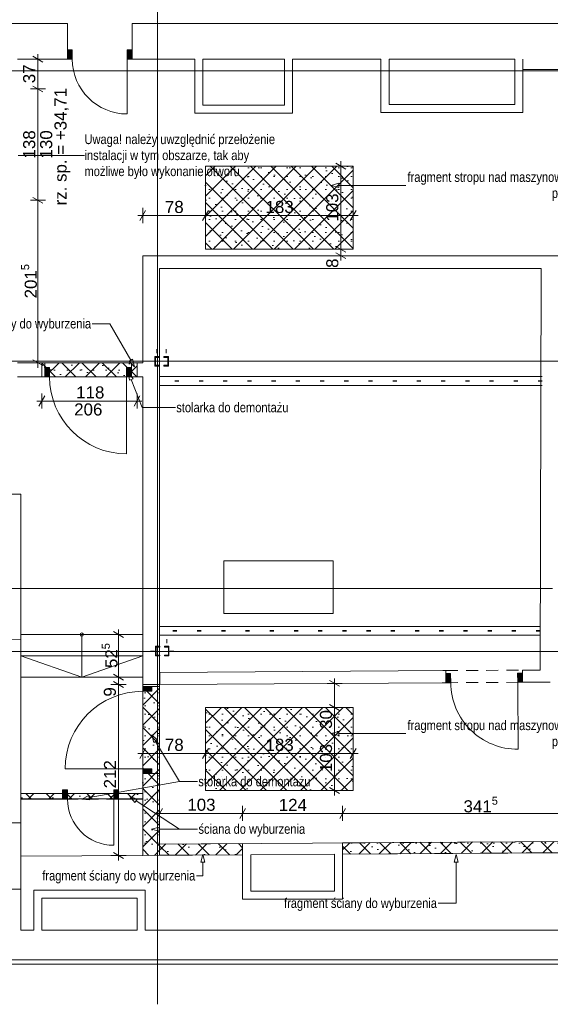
# Paper-space layout 'A-28 ROZBIÓRKI - PIĘTRO 10' of a CAD drawing. Header units: millimetres. Extents: x 0 to 420, y 0 to 297.
# Tile 3 of 6: x 142 to 208, y 112 to 234. Entities that reach past the tile are written whole.
import ezdxf
from ezdxf.xclip import XClip

# ---------------------------------------------------------------- set-up
doc = ezdxf.new("R2010")
doc.units = ezdxf.units.MM
doc.header["$MEASUREMENT"] = 0
doc.header["$XCLIPFRAME"] = 0
for name, pattern in [('ACAD_ISO03W100', [300, 120, -180]), ('DASHDOTX2', [1000, 500, -250, 0, -250]), ('DOT2', [3, 0.5, -2.5]), ('MP gęsta', [175, 125, -50]), ('Przer. długie kreski', [2.5, 1.5, -1])]:
    doc.linetypes.add(name, pattern=pattern)
for name, color, linetype, lineweight in [('0_Nr_pióra__2', 8, 'Continuous', 13), ('A_linie przekroju_Nr_pióra__1', 7, 'Continuous', 20), ('A_wymiary_Nr_pióra__1', 7, 'Continuous', 20), ('A_wymiary_Nr_pióra__2', 8, 'Continuous', 13), ('A_ściany_Nr_pióra__1', 7, 'Continuous', 20), ('Drzwi Archicad_Nr_pióra__1', 7, 'Continuous', 20)]:
    doc.layers.add(name, color=color, linetype=linetype, lineweight=lineweight)
for name, color, linetype, lineweight, true_color in [('A_linie_Nr_pióra__10', 7, 'Continuous', 13, 0x4b4b4b), ('A_opis_Nr_pióra__10', 7, 'Continuous', 13, 0x4b4b4b), ('A_opis_Nr_pióra__255', 7, 'Continuous', 15, 0x242424), ('A_opis_Nr_pióra__8', 7, 'Continuous', 13, 0x4c4c4c), ('A_osie_Nr_pióra__16', 7, 'Continuous', 5, 0x0f0f0f), ('A_pochwyt_Nr_pióra__161', 7, 'Continuous', 5, 0x949494), ('A_rozbiórki_Nr_pióra__10', 7, 'Continuous', 13, 0x4b4b4b), ('A_schody_Nr_pióra__4', 7, 'Continuous', 18, 0x4b4b4b), ('A_ściany_Nr_pióra__10', 7, 'Continuous', 13, 0x4b4b4b), ('A_ściany_Nr_pióra__19', 7, 'Continuous', 5, 0x191919)]:
    doc.layers.add(name, color=color, linetype=linetype, lineweight=lineweight, true_color=true_color)
for name, color, linetype in [('A_podrys', 7, 'Continuous'), ('A_rozbiórki', 7, 'Continuous'), ('Drzwi Archicad', 7, 'Continuous')]:
    doc.layers.add(name, color=color, linetype=linetype)
doc.styles.add('STYL_AUTOMATYCZNY_1', font='arial.ttf')
doc.styles.add('STYL_AUTOMATYCZNY_2', font='ARIALN.TTF')
doc.styles.add('STYL_AUTOMATYCZNY_4', font='arial.ttf')
pattern_1 = [(45, (-1550.0084, -253.6991), (-1.2572359, 1.2572359), []), (135, (-1550.0084, -253.6991), (1.2572359, 1.2572359), []), (90, (-1551.2657, -252.4419), (-1.6002, 0), [0, -1.0668, 0, -1.6002]), (155, (-1550.0084, -251.1846), (0.6762737, 1.4502737), [0, -0.78232, 0, -1.35128])]

# ---------------------------------------------------------------- blocks, each defined once
blk = doc.blocks.new('Rysunek_1_1', base_point=(-1550.01, -253.7))
at = {"linetype": 'Continuous', "lineweight": 0, "true_color": 0xa4a4a4}
for points in [[(159.5, 191.99), (158.95, 191.99), (158.95, 190.79), (159.5, 190.79), (159.5, 190.9), (159.03, 190.9), (159.03, 191.87), (159.5, 191.87)], [(160.09, 191.99), (160.09, 191.87), (160.56, 191.87), (160.56, 190.9), (160.09, 190.9), (160.09, 190.79), (160.64, 190.79), (160.64, 191.99)], [(159.58, 156.04), (159.03, 156.04), (159.03, 154.84), (159.58, 154.84), (159.58, 154.95), (159.11, 154.95), (159.11, 155.92), (159.58, 155.92)], [(160.17, 156.04), (160.17, 155.92), (160.64, 155.92), (160.64, 154.95), (160.17, 154.95), (160.17, 154.84), (160.72, 154.84), (160.72, 156.04)]]:
    blk.add_hatch(color=253, dxfattribs=at).paths.add_polyline_path(points)
at = {"layer": 'A_rozbiórki', "linetype": 'Continuous', "lineweight": 0, "true_color": 0x4b4b4b}
h = blk.add_hatch(dxfattribs=at)
h.set_pattern_fill('facing_tile_0001', color=251, style=0, pattern_type=2)
h.set_pattern_definition(pattern_1)
h.paths.add_polyline_path([(165.25, 205.27), (183.55, 205.27), (183.55, 215.57), (165.25, 215.57)])
h = blk.add_hatch(dxfattribs=at)
h.set_pattern_fill('facing_tile_0001', color=251, style=0, pattern_type=2)
h.set_pattern_definition(pattern_1)
h.paths.add_polyline_path([(156.76, 191.2), (144.96, 191.2), (144.96, 189.45), (156.76, 189.45)])
h = blk.add_hatch(dxfattribs=at)
h.set_pattern_fill('facing_tile_0001', color=251, style=0, pattern_type=2)
h.set_pattern_definition(pattern_1)
h.paths.add_polyline_path([(157.46, 151.31), (157.46, 130.11), (159.56, 130.12), (159.56, 151.31)])
h = blk.add_hatch(dxfattribs=at)
h.set_pattern_fill('facing_tile_0001', color=251, style=0, pattern_type=2)
h.set_pattern_definition(pattern_1)
h.paths.add_polyline_path([(165.25, 138.15), (183.55, 138.15), (183.55, 148.45), (165.25, 148.45)])
h = blk.add_hatch(dxfattribs=at)
h.set_pattern_fill('facing_tile_0001', color=251, style=0, pattern_type=2)
h.set_pattern_definition(pattern_1)
h.paths.add_polyline_path([(157.46, 137.8), (142.36, 137.8), (142.36, 137.13), (157.46, 137.13)])
h = blk.add_hatch(dxfattribs=at)
h.set_pattern_fill('facing_tile_0001', color=251, style=0, pattern_type=2)
h.set_pattern_definition(pattern_1)
h.paths.add_polyline_path([(182.23, 131.67), (182.23, 130.27), (216.37, 130.49), (216.37, 131.89)])
h = blk.add_hatch(dxfattribs=at)
h.set_pattern_fill('facing_tile_0001', color=251, style=0, pattern_type=2)
h.set_pattern_definition(pattern_1)
h.paths.add_polyline_path([(159.56, 131.52), (159.56, 130.12), (169.84, 130.19), (169.84, 131.59)])
at = {"layer": 'Drzwi Archicad', "linetype": 'Continuous', "lineweight": 0, "true_color": 0xfdfdfd}
for points in [[(148.14, 230), (148.14, 228.85), (148.74, 228.85), (148.74, 230)], [(156.14, 228.85), (156.14, 230), (155.54, 230), (155.54, 228.85)], [(145.32, 190.6), (145.32, 189.45), (145.92, 189.45), (145.92, 190.6)], [(156.06, 189.45), (156.06, 190.6), (155.46, 190.6), (155.46, 189.45)], [(195.01, 152.67), (195.02, 151.52), (195.62, 151.52), (195.61, 152.67)], [(204.52, 151.58), (204.51, 152.73), (203.91, 152.72), (203.92, 151.57)], [(158.61, 151.06), (157.46, 151.06), (157.46, 150.46), (158.61, 150.46)], [(157.46, 140.25), (158.61, 140.25), (158.61, 140.85), (157.46, 140.85)], [(147.54, 138.25), (147.54, 137.1), (148.14, 137.1), (148.14, 138.25)], [(154.48, 137.1), (154.48, 138.25), (153.88, 138.25), (153.88, 137.1)]]:
    blk.add_hatch(color=7, dxfattribs=at).paths.add_polyline_path(points)
at = {"layer": '0_Nr_pióra__2', "color": 8, "linetype": 'Continuous', "lineweight": 13}
for p, q in [((158.95, 190.79), (158.95, 191.99)), ((158.95, 191.99), (159.5, 191.99)), ((159.5, 191.87), (159.03, 191.87)), ((159.03, 191.87), (159.03, 190.9)), ((159.5, 191.99), (159.5, 191.87)), ((160.09, 191.99), (160.09, 191.87)), ((160.64, 191.99), (160.09, 191.99)), ((160.09, 191.87), (160.56, 191.87)), ((160.56, 191.87), (160.56, 190.9)), ((160.64, 190.79), (160.64, 191.99)), ((159.5, 190.79), (158.95, 190.79)), ((159.03, 190.9), (159.5, 190.9)), ((159.5, 190.9), (159.5, 190.79)), ((160.56, 190.9), (160.09, 190.9)), ((160.09, 190.9), (160.09, 190.79)), ((160.09, 190.79), (160.64, 190.79)), ((159.03, 154.84), (159.03, 156.04)), ((159.03, 156.04), (159.58, 156.04)), ((159.58, 155.92), (159.11, 155.92)), ((159.11, 155.92), (159.11, 154.95)), ((159.58, 156.04), (159.58, 155.92)), ((160.17, 156.04), (160.17, 155.92)), ((160.72, 156.04), (160.17, 156.04)), ((160.17, 155.92), (160.64, 155.92)), ((160.64, 155.92), (160.64, 154.95)), ((160.72, 154.84), (160.72, 156.04)), ((159.58, 154.84), (159.03, 154.84)), ((159.11, 154.95), (159.58, 154.95)), ((159.58, 154.95), (159.58, 154.84)), ((160.64, 154.95), (160.17, 154.95)), ((160.17, 154.95), (160.17, 154.84)), ((160.17, 154.84), (160.72, 154.84))]:
    blk.add_line(p, q, dxfattribs=at)
at = {"layer": '0_Nr_pióra__2', "color": 8, "linetype": 'DOT2', "lineweight": 13}
for p, q in [((159.23, 192.89), (159.23, 189.89)), ((160.37, 192.89), (160.37, 189.89)), ((158.35, 191.39), (160.1, 191.39)), ((161.24, 191.39), (159.49, 191.39)), ((159.31, 156.94), (159.31, 153.94)), ((160.45, 156.94), (160.45, 153.94)), ((158.43, 155.44), (160.18, 155.44)), ((161.32, 155.44), (159.57, 155.44))]:
    blk.add_line(p, q, dxfattribs=at)
at = {"layer": 'A_linie przekroju_Nr_pióra__1', "color": 7, "linetype": 'ACAD_ISO03W100', "lineweight": 20}
blk.add_line((88.22, 163.21), (365.23, 163.21), dxfattribs=at)
at = {"layer": 'A_linie_Nr_pióra__10', "color": 251, "linetype": 'MP gęsta', "lineweight": 13, "true_color": 0x4b4b4b}
for p, q in [((206.94, 189.48), (159.57, 189.48)), ((206.94, 188.38), (159.57, 188.38)), ((206.71, 158.5), (159.57, 158.5)), ((206.7, 157.4), (159.57, 157.4))]:
    blk.add_line(p, q, dxfattribs=at)
at = {"layer": 'A_linie_Nr_pióra__10', "color": 251, "linetype": 'DOT2', "lineweight": 13, "true_color": 0x4b4b4b}
for p, q in [((206.94, 188.96), (159.57, 188.96)), ((206.94, 188.9), (159.57, 188.9)), ((206.71, 157.98), (159.57, 157.98)), ((206.71, 157.92), (159.57, 157.92))]:
    blk.add_line(p, q, dxfattribs=at)
at = {"layer": 'A_linie_Nr_pióra__10', "color": 251, "linetype": 'Continuous', "lineweight": 13, "true_color": 0x4b4b4b}
blk.add_line((157.46, 130.11), (142.36, 130.01), dxfattribs=at)
at = {"layer": 'A_linie_Nr_pióra__10', "color": 251, "linetype": 'Continuous', "lineweight": 13, "true_color": 0x4b4b4b, "flags": 128}
blk.add_lwpolyline([(181.06, 166.64), (181.06, 160.09), (167.51, 160.09), (167.51, 166.64)], close=True, dxfattribs=at)
at = {"layer": 'A_opis_Nr_pióra__255', "color": 250, "linetype": 'Continuous', "lineweight": 15, "true_color": 0x242424}
for p, q in [((142.02, 216.92), (150.17, 216.92)), ((150.17, 216.92), (150.25, 216.92)), ((180.81, 213.2), (181.75, 213.45)), ((180.81, 213.2), (181.75, 212.95)), ((181.75, 213.45), (181.75, 212.95)), ((181.75, 213.2), (187.82, 213.2)), ((187.82, 213.2), (190.06, 213.2)), ((153.39, 196.03), (151.22, 196.03)), ((155.99, 191.52), (153.39, 196.03)), ((155.77, 191.39), (156.21, 191.64)), ((156.46, 190.71), (155.77, 191.39)), ((156.46, 190.71), (156.21, 191.64)), ((155.72, 190), (156.28, 189.22)), ((155.72, 190), (155.82, 189.04)), ((156.28, 189.22), (155.82, 189.04)), ((156.05, 189.13), (157.38, 185.66)), ((157.38, 185.66), (161.53, 185.66)), ((180.81, 145.22), (181.75, 145.47)), ((181.75, 145.47), (181.75, 144.97)), ((158.59, 145.05), (159.28, 144.38)), ((158.59, 145.05), (158.85, 144.12)), ((159.28, 144.38), (158.85, 144.12)), ((159.06, 144.25), (162.02, 139.27)), ((180.81, 145.22), (181.75, 144.97)), ((181.75, 145.22), (187.82, 145.22)), ((187.82, 145.22), (190.06, 145.22)), ((150.83, 137.27), (162.02, 139.27)), ((162.02, 139.27), (164.26, 139.27)), ((162.02, 139.27), (164.26, 139.27)), ((149.91, 137.1), (150.79, 137.52)), ((149.91, 137.1), (150.88, 137.02)), ((150.79, 137.52), (150.88, 137.02)), ((155.86, 137.4), (156.78, 137.1)), ((155.86, 137.4), (156.5, 136.68)), ((156.78, 137.1), (156.5, 136.68)), ((156.64, 136.89), (162.02, 133.38)), ((158.57, 133.38), (159.51, 133.63)), ((158.57, 133.38), (159.51, 133.13)), ((159.51, 133.63), (159.51, 133.13)), ((159.51, 133.38), (162.02, 133.38)), ((162.02, 133.38), (164.26, 133.38)), ((162.02, 133.38), (164.26, 133.38)), ((164.9, 130.22), (164.65, 129.29)), ((164.9, 130.22), (165.15, 129.29)), ((196.31, 130.22), (196.06, 129.29)), ((196.31, 130.22), (196.56, 129.29)), ((165.15, 129.29), (164.65, 129.29)), ((164.9, 129.29), (164.9, 127.58)), ((196.56, 129.29), (196.06, 129.29)), ((196.31, 129.29), (196.31, 124.18)), ((164.9, 127.58), (164.12, 127.58)), ((196.31, 124.18), (194.07, 124.18))]:
    blk.add_line(p, q, dxfattribs=at)
at = {"layer": 'A_osie_Nr_pióra__16', "color": 250, "linetype": 'DASHDOTX2', "lineweight": 5, "true_color": 0x0f0f0f}
for p, q in [((159.29, 248.01), (159.29, 111.64)), ((365.23, 227.38), (94.98, 227.38)), ((365.23, 191.38), (94.98, 191.38)), ((365.23, 155.38), (94.98, 155.38)), ((365.23, 117.15), (94.98, 117.15))]:
    blk.add_line(p, q, dxfattribs=at)
at = {"layer": 'A_pochwyt_Nr_pióra__161', "color": 252, "linetype": 'Continuous', "lineweight": 5, "true_color": 0x949494}
for p, q in [((110.66, 174.9), (142.36, 174.9)), ((142.36, 174.9), (142.36, 156.89))]:
    blk.add_line(p, q, dxfattribs=at)
at = {"layer": 'A_rozbiórki_Nr_pióra__10', "color": 251, "linetype": 'ACAD_ISO03W100', "lineweight": 13, "true_color": 0x4b4b4b, "flags": 128}
for points in [[(165.25, 205.27), (183.55, 205.27), (183.55, 215.57), (165.25, 215.57)], [(156.76, 191.2), (144.96, 191.2), (144.96, 189.45), (156.76, 189.45)], [(157.46, 151.31), (157.46, 130.11), (159.56, 130.12), (159.56, 151.31)], [(165.25, 138.15), (183.55, 138.15), (183.55, 148.45), (165.25, 148.45)], [(157.46, 137.8), (142.36, 137.8), (142.36, 137.13), (157.46, 137.13)], [(182.23, 131.67), (216.37, 131.89), (216.37, 130.49), (182.23, 130.27)], [(159.56, 131.52), (169.84, 131.59), (169.84, 130.19), (159.56, 130.12)]]:
    blk.add_lwpolyline(points, close=True, dxfattribs=at)
at = {"layer": 'A_schody_Nr_pióra__4', "color": 251, "linetype": 'Continuous', "lineweight": 18, "true_color": 0x4b4b4b}
for p, q in [((142.36, 157.49), (157.46, 157.49)), ((142.36, 156.89), (142.36, 157.49)), ((149.91, 152.22), (149.91, 157.49)), ((142.36, 154.87), (157.46, 154.87)), ((142.36, 154.87), (149.91, 152.22)), ((149.91, 152.22), (157.46, 154.87)), ((142.36, 152.22), (157.46, 152.22))]:
    blk.add_line(p, q, dxfattribs=at)
blk.add_circle((149.91, 157.49), 0.206, dxfattribs=at)
at = {"layer": 'A_wymiary_Nr_pióra__1', "color": 7, "linetype": 'Continuous', "lineweight": 20}
for p, q in [((145.1, 228.49), (143.85, 229.22)), ((143.85, 225.51), (145.1, 224.78)), ((182.64, 215.21), (181.39, 215.93)), ((143.85, 211.71), (145.1, 210.98)), ((157.82, 210.08), (157.1, 208.83)), ((165.61, 210.08), (164.88, 208.83)), ((183.18, 208.83), (183.91, 210.08)), ((181.39, 205.63), (182.64, 204.91)), ((181.39, 204.83), (182.64, 204.11)), ((143.85, 191.57), (145.1, 190.84)), ((145.32, 187.08), (144.6, 185.83)), ((156.4, 185.83), (157.12, 187.08)), ((155.09, 157.13), (153.84, 157.86)), ((153.84, 152.59), (155.09, 151.86)), ((153.84, 151.67), (155.09, 150.95)), ((181.86, 151.08), (180.61, 151.8)), ((180.61, 148.81), (181.86, 148.08)), ((157.82, 143.38), (157.1, 142.13)), ((165.61, 143.38), (164.88, 142.13)), ((183.18, 142.13), (183.91, 143.38)), ((180.61, 138.51), (181.86, 137.78)), ((159.92, 135.94), (159.2, 134.69)), ((170.2, 135.94), (169.48, 134.69)), ((182.59, 135.94), (181.87, 134.69)), ((153.84, 130.47), (155.09, 129.74))]:
    blk.add_line(p, q, dxfattribs=at)
at = {"layer": 'A_wymiary_Nr_pióra__2', "color": 8, "linetype": 'Continuous', "lineweight": 13}
for p, q in [((145.41, 228.85), (143.54, 228.85)), ((144.47, 228.85), (144.47, 229.47)), ((144.47, 225.15), (144.47, 228.85)), ((145.41, 225.15), (143.54, 225.15)), ((144.47, 211.35), (144.47, 225.15)), ((182.02, 215.57), (182.02, 216.18)), ((182.96, 215.57), (181.08, 215.57)), ((182.02, 205.27), (182.02, 215.57)), ((145.41, 211.35), (143.54, 211.35)), ((144.47, 191.2), (144.47, 211.35)), ((157.46, 208.51), (157.46, 210.39)), ((165.25, 208.51), (165.25, 210.39)), ((183.55, 208.51), (183.55, 210.39)), ((156.85, 209.45), (157.46, 209.45)), ((157.46, 209.45), (165.25, 209.45)), ((165.25, 209.45), (183.55, 209.45)), ((183.55, 209.45), (184.16, 209.45)), ((182.96, 205.27), (181.08, 205.27)), ((182.02, 204.47), (182.02, 205.27)), ((182.96, 204.47), (181.08, 204.47)), ((182.02, 203.86), (182.02, 204.47)), ((145.41, 191.2), (143.54, 191.2)), ((144.47, 190.59), (144.47, 191.2)), ((144.96, 185.52), (144.96, 187.39)), ((156.76, 185.52), (156.76, 187.39)), ((144.35, 186.45), (144.96, 186.45)), ((144.96, 186.45), (156.76, 186.45)), ((156.76, 186.45), (157.37, 186.45)), ((154.46, 157.49), (154.46, 158.11)), ((155.4, 157.49), (153.53, 157.49)), ((154.46, 152.22), (154.46, 157.49)), ((155.4, 152.22), (153.53, 152.22)), ((154.46, 151.31), (154.46, 152.22)), ((182.17, 151.44), (180.3, 151.44)), ((181.24, 151.44), (181.24, 152.05)), ((181.24, 148.45), (181.24, 151.44)), ((155.4, 151.31), (153.53, 151.31)), ((154.46, 130.11), (154.46, 151.31)), ((182.17, 148.45), (180.3, 148.45)), ((181.24, 138.15), (181.24, 148.45)), ((157.46, 141.82), (157.46, 143.69)), ((165.25, 141.82), (165.25, 143.69)), ((183.55, 141.82), (183.55, 143.69)), ((156.85, 142.75), (157.46, 142.75)), ((157.46, 142.75), (165.25, 142.75)), ((165.25, 142.75), (183.55, 142.75)), ((183.55, 142.75), (184.16, 142.75)), ((182.17, 138.15), (180.3, 138.15)), ((181.24, 137.53), (181.24, 138.15)), ((159.56, 134.38), (159.56, 136.25)), ((169.84, 134.38), (169.84, 136.25)), ((182.23, 134.38), (182.23, 136.25)), ((158.95, 135.32), (159.56, 135.32)), ((159.56, 135.32), (169.84, 135.32)), ((169.84, 135.32), (182.23, 135.32)), ((182.23, 135.32), (216.37, 135.32)), ((155.4, 130.11), (153.53, 130.11)), ((154.46, 129.49), (154.46, 130.11))]:
    blk.add_line(p, q, dxfattribs=at)
at = {"layer": 'A_ściany_Nr_pióra__1', "color": 7, "linetype": 'Continuous', "lineweight": 20}
for p, q in [((148.14, 233.25), (147.77, 233.25)), ((148.14, 230), (148.14, 233.25)), ((156.14, 233.25), (156.51, 233.25)), ((156.14, 230), (156.14, 233.25)), ((148.14, 228.85), (148.14, 230)), ((156.14, 228.85), (156.14, 230)), ((148.14, 228.85), (147.67, 228.85)), ((156.14, 228.85), (156.61, 228.85)), ((145.32, 191.2), (144.95, 191.2)), ((145.32, 190.6), (145.32, 191.2)), ((145.32, 189.45), (145.32, 190.6)), ((156.06, 191.2), (156.43, 191.2)), ((156.06, 190.6), (156.06, 191.2)), ((156.06, 189.45), (156.06, 190.6)), ((145.32, 189.45), (144.85, 189.45)), ((156.06, 189.45), (156.53, 189.45)), ((195.01, 153.02), (194.64, 153.02)), ((195.01, 152.67), (195.01, 153.02)), ((195.02, 151.52), (195.01, 152.67)), ((204.51, 153.08), (204.88, 153.08)), ((204.51, 152.73), (204.51, 153.08)), ((204.52, 151.58), (204.51, 152.73)), ((157.46, 151.06), (157.46, 151.53)), ((159.56, 151.06), (159.56, 151.43)), ((195.02, 151.52), (194.55, 151.52)), ((204.52, 151.58), (204.99, 151.58)), ((157.46, 151.06), (158.61, 151.06)), ((158.61, 151.06), (159.56, 151.06)), ((157.46, 140.25), (157.46, 139.78)), ((157.46, 140.25), (158.61, 140.25)), ((158.61, 140.25), (159.56, 140.25)), ((159.56, 140.25), (159.56, 139.88)), ((147.54, 137.1), (147.07, 137.1)), ((147.54, 137.8), (147.17, 137.8)), ((147.54, 137.1), (147.54, 137.8)), ((154.48, 137.8), (154.85, 137.8)), ((154.48, 137.1), (154.48, 137.8)), ((154.48, 137.1), (154.95, 137.1)), ((142.36, 134.14), (138.16, 134.14)), ((142.36, 125.94), (138.16, 125.94))]:
    blk.add_line(p, q, dxfattribs=at)
at = {"layer": 'A_ściany_Nr_pióra__1', "color": 7, "linetype": 'Continuous', "lineweight": 20, "flags": 128}
for points in [[(148.14, 233.25), (138.97, 233.25)], [(204.56, 233.25), (156.14, 233.25)], [(227.73, 233.25), (204.56, 233.25)], [(141.97, 228.85), (148.14, 228.85)], [(156.14, 228.85), (163.93, 228.85)], [(163.93, 228.85), (163.93, 222.13)], [(164.93, 223.13), (164.93, 228.85)], [(164.93, 228.85), (175.03, 228.85)], [(175.03, 228.85), (175.03, 223.13)], [(176.03, 222.13), (176.03, 228.85)], [(176.03, 228.85), (186.98, 228.85)], [(186.98, 228.85), (186.98, 222.22)], [(187.98, 223.22), (187.98, 228.85)], [(187.98, 228.85), (203.56, 228.85)], [(203.56, 228.85), (203.56, 223.22)], [(204.56, 222.22), (204.56, 228.85)], [(204.56, 228.85), (204.56, 227.55)], [(204.56, 227.55), (226.43, 227.55)], [(175.03, 223.13), (164.93, 223.13)], [(186.98, 222.22), (204.56, 222.22)], [(203.56, 223.22), (187.98, 223.22)], [(163.93, 222.13), (176.03, 222.13)], [(321.42, 204.47), (157.46, 204.47)], [(157.46, 204.47), (157.46, 191.2)], [(159.56, 202.87), (206.85, 202.87)], [(159.56, 151.06), (159.56, 202.87)], [(206.85, 202.87), (206.72, 153.09)], [(145.32, 191.2), (141.97, 191.2)], [(157.46, 191.2), (156.06, 191.2)], [(141.97, 189.45), (145.32, 189.45)], [(156.06, 189.45), (157.46, 189.45)], [(157.46, 189.45), (157.46, 151.06)], [(142.36, 156.89), (118.67, 156.81)], [(142.36, 137.8), (142.36, 156.89)], [(195.01, 153.02), (159.57, 152.81)], [(159.57, 152.81), (159.58, 151.31)], [(206.72, 153.09), (204.51, 153.08)], [(159.58, 151.31), (195.02, 151.52)], [(204.52, 151.58), (207.96, 151.6)], [(157.46, 140.25), (157.46, 137.8)], [(159.56, 131.52), (159.56, 140.25)], [(147.54, 137.8), (142.36, 137.8)], [(142.36, 137.1), (147.54, 137.1)], [(142.36, 134.14), (142.36, 137.1)], [(157.46, 137.8), (154.48, 137.8)], [(154.48, 137.1), (157.46, 137.1)], [(157.46, 137.1), (157.46, 130.11)], [(216.37, 131.89), (159.56, 131.52)], [(157.46, 130.11), (169.84, 130.19)], [(169.84, 130.19), (169.84, 124.68)], [(170.84, 130.19), (181.23, 130.26)], [(170.84, 125.68), (170.84, 130.19)], [(181.23, 130.26), (181.23, 125.68)], [(182.23, 130.27), (216.38, 130.49)], [(182.23, 124.68), (182.23, 130.27)], [(142.36, 120.84), (142.36, 125.94)], [(143.97, 125.8), (143.97, 120.84)], [(157.77, 125.8), (143.97, 125.8)], [(157.77, 120.84), (157.77, 125.8)], [(144.97, 120.84), (144.97, 124.8)], [(144.97, 124.8), (156.77, 124.8)], [(156.77, 124.8), (156.77, 120.84)], [(169.84, 124.68), (182.23, 124.68)], [(181.23, 125.68), (170.84, 125.68)], [(143.97, 120.84), (142.36, 120.84)], [(156.77, 120.84), (144.97, 120.84)], [(339.03, 120.84), (157.77, 120.84)], [(138.16, 116.64), (339.03, 116.64)]]:
    blk.add_lwpolyline(points, dxfattribs=at)
at = {"layer": 'A_ściany_Nr_pióra__10', "color": 251, "linetype": 'Przer. długie kreski', "lineweight": 13, "true_color": 0x4b4b4b}
for p, q in [((145.32, 191.2), (156.06, 191.2)), ((145.32, 189.45), (156.06, 189.45)), ((195.02, 153.02), (204.52, 153.08)), ((195.02, 151.52), (204.52, 151.58)), ((157.46, 151.06), (157.46, 140.25)), ((159.56, 151.06), (159.56, 140.25)), ((154.48, 137.8), (147.54, 137.8)), ((154.48, 137.1), (147.54, 137.1))]:
    blk.add_line(p, q, dxfattribs=at)
at = {"layer": 'A_ściany_Nr_pióra__19', "color": 250, "linetype": 'Continuous', "lineweight": 5, "true_color": 0x191919}
blk.add_line((142.36, 125.94), (142.36, 134.14), dxfattribs=at)
at = {"layer": 'Drzwi Archicad_Nr_pióra__1', "color": 7, "linetype": 'Continuous', "lineweight": 20}
for p, q in [((148.14, 233.25), (147.77, 233.25)), ((148.14, 233.25), (147.77, 233.25)), ((148.14, 230), (148.14, 233.25)), ((148.14, 230), (148.14, 233.25)), ((156.14, 230), (156.14, 233.25)), ((156.14, 230), (156.14, 233.25)), ((156.14, 233.25), (156.51, 233.25)), ((156.14, 233.25), (156.51, 233.25)), ((148.14, 230), (148.74, 230)), ((148.14, 228.85), (148.14, 230)), ((148.14, 228.85), (148.14, 230)), ((148.14, 228.85), (148.14, 230)), ((148.74, 230), (148.74, 228.85)), ((155.54, 228.85), (155.54, 230)), ((155.54, 230), (156.14, 230)), ((156.14, 230), (156.14, 228.85)), ((156.14, 228.85), (156.14, 230)), ((156.14, 228.85), (156.14, 230)), ((148.14, 228.85), (147.67, 228.85)), ((148.14, 228.85), (147.67, 228.85)), ((148.74, 228.85), (148.14, 228.85)), ((156.14, 228.85), (155.54, 228.85)), ((155.54, 228.85), (155.54, 222.06)), ((156.14, 228.85), (156.61, 228.85)), ((156.14, 228.85), (156.61, 228.85)), ((145.32, 191.2), (144.95, 191.2)), ((145.32, 191.2), (144.95, 191.2)), ((145.32, 190.6), (145.32, 191.2)), ((145.32, 190.6), (145.32, 191.2)), ((145.32, 190.6), (145.92, 190.6)), ((145.32, 189.45), (145.32, 190.6)), ((145.32, 189.45), (145.32, 190.6)), ((145.32, 189.45), (145.32, 190.6)), ((145.92, 190.6), (145.92, 189.45)), ((155.46, 189.45), (155.46, 190.6)), ((155.46, 190.6), (156.06, 190.6)), ((156.06, 190.6), (156.06, 191.2)), ((156.06, 190.6), (156.06, 191.2)), ((156.06, 191.2), (156.43, 191.2)), ((156.06, 191.2), (156.43, 191.2)), ((156.06, 190.6), (156.06, 189.45)), ((156.06, 189.45), (156.06, 190.6)), ((156.06, 189.45), (156.06, 190.6)), ((145.32, 189.45), (144.85, 189.45)), ((145.32, 189.45), (144.85, 189.45)), ((145.92, 189.45), (145.32, 189.45)), ((156.06, 189.45), (155.46, 189.45)), ((155.46, 189.45), (155.46, 179.91)), ((156.06, 189.45), (156.53, 189.45)), ((156.06, 189.45), (156.53, 189.45)), ((195.01, 153.02), (194.64, 153.02)), ((195.01, 153.02), (194.64, 153.02)), ((195.01, 152.67), (195.01, 153.02)), ((195.01, 152.67), (195.01, 153.02)), ((195.01, 152.67), (195.61, 152.67)), ((195.02, 151.52), (195.01, 152.67)), ((195.02, 151.52), (195.01, 152.67)), ((195.02, 151.52), (195.01, 152.67)), ((195.61, 152.67), (195.62, 151.52)), ((203.91, 152.72), (204.51, 152.73)), ((203.92, 151.57), (203.91, 152.72)), ((204.51, 152.73), (204.51, 153.08)), ((204.51, 152.73), (204.51, 153.08)), ((204.51, 153.08), (204.88, 153.08)), ((204.51, 153.08), (204.88, 153.08)), ((204.51, 152.73), (204.52, 151.58)), ((204.52, 151.58), (204.51, 152.73)), ((204.52, 151.58), (204.51, 152.73)), ((157.46, 151.06), (157.46, 151.53)), ((157.46, 151.06), (157.46, 151.53)), ((159.56, 151.06), (159.56, 151.43)), ((159.56, 151.06), (159.56, 151.43)), ((195.02, 151.52), (194.55, 151.52)), ((195.02, 151.52), (194.55, 151.52)), ((195.62, 151.52), (195.02, 151.52)), ((204.52, 151.58), (203.92, 151.57)), ((203.92, 151.57), (203.97, 143.27)), ((204.52, 151.58), (204.99, 151.58)), ((204.52, 151.58), (204.99, 151.58)), ((157.46, 150.46), (157.46, 151.06)), ((157.46, 151.06), (158.61, 151.06)), ((157.46, 151.06), (158.61, 151.06)), ((157.46, 151.06), (158.61, 151.06)), ((158.61, 150.46), (157.46, 150.46)), ((158.61, 151.06), (158.61, 150.46)), ((158.61, 151.06), (159.56, 151.06)), ((158.61, 151.06), (159.56, 151.06)), ((157.46, 140.85), (147.85, 140.85)), ((157.46, 140.25), (157.46, 140.85)), ((157.46, 140.85), (158.61, 140.85)), ((158.61, 140.85), (158.61, 140.25)), ((158.61, 140.25), (157.46, 140.25)), ((157.46, 140.25), (158.61, 140.25)), ((157.46, 140.25), (158.61, 140.25)), ((157.46, 140.25), (157.46, 139.78)), ((157.46, 140.25), (157.46, 139.78)), ((158.61, 140.25), (159.56, 140.25)), ((158.61, 140.25), (159.56, 140.25)), ((159.56, 140.25), (159.56, 139.88)), ((159.56, 140.25), (159.56, 139.88)), ((147.54, 138.25), (148.14, 138.25)), ((147.54, 137.1), (147.54, 138.25)), ((148.14, 138.25), (148.14, 137.1)), ((153.88, 137.1), (153.88, 138.25)), ((153.88, 138.25), (154.48, 138.25)), ((154.48, 138.25), (154.48, 137.1)), ((147.54, 137.1), (147.07, 137.1)), ((147.54, 137.1), (147.07, 137.1)), ((147.54, 137.8), (147.17, 137.8)), ((147.54, 137.8), (147.17, 137.8)), ((147.54, 137.1), (147.54, 137.8)), ((147.54, 137.1), (147.54, 137.8)), ((148.14, 137.1), (147.54, 137.1)), ((154.48, 137.1), (153.88, 137.1)), ((153.88, 137.1), (153.88, 131.36)), ((154.48, 137.1), (154.48, 137.8)), ((154.48, 137.1), (154.48, 137.8)), ((154.48, 137.8), (154.85, 137.8)), ((154.48, 137.8), (154.85, 137.8)), ((154.48, 137.1), (154.95, 137.1)), ((154.48, 137.1), (154.95, 137.1))]:
    blk.add_line(p, q, dxfattribs=at)
for centre, radius, start, end in [((155.54, 228.85), 6.8, 180, 270), ((155.46, 189.45), 9.54, 180, 270), ((203.92, 151.57), 8.3, 180.3397, 270.3397), ((157.46, 140.85), 9.61, 90, 180), ((153.88, 137.1), 5.74, 180, 270)]:
    blk.add_arc(centre, radius, start, end, dxfattribs=at)
at = {"layer": 'A_opis_Nr_pióra__10', "color": 251, "linetype": 'Continuous', "lineweight": 13, "true_color": 0x4b4b4b, "insert": (150.25, 216.75), "char_height": 1.2, "width": 23.9631, "attachment_point": 4, "line_spacing_factor": 0.992371, "style": 'STYL_AUTOMATYCZNY_2'}
blk.add_mtext('\\A1;{\\pql;\\fArial Narrow|b0|i0|c238|p0;\\W1.000000;Uwaga! należy uwzględnić przełożenie instalacji w tym obszarze, tak aby możliwe było wykonanie otworu}', dxfattribs=at)
at = {"layer": 'A_opis_Nr_pióra__8', "color": 251, "linetype": 'Continuous', "lineweight": 13, "true_color": 0x4c4c4c, "char_height": 1.2, "attachment_point": 6, "line_spacing_factor": 0.996649, "style": 'STYL_AUTOMATYCZNY_2'}
for insert in [(220.76, 213.05), (220.76, 145.07)]:
    blk.add_mtext('\\A1;{\\pqr;\\fArial Narrow|b0|i0|c238|p0;\\W1.000000;fragment stropu nad maszynownią do demontażu;\\P\\pqr;\\fArial Narrow|b0|i0|c238|p0;\\W1.000000;przebicie przez dach}', dxfattribs=dict(at, insert=insert))
at = {"layer": 'A_opis_Nr_pióra__8', "color": 251, "linetype": 'Continuous', "lineweight": 13, "true_color": 0x4c4c4c, "char_height": 1.2, "style": 'STYL_AUTOMATYCZNY_2'}
for s, insert, attachment_point in [('\\A1;{\\pql;\\fArial Narrow|b0|i0|c238|p0;\\W1.000000;fragment ściany do wyburzenia}', (132.12, 195.87), 4), ('\\A1;{\\pqr;\\fArial Narrow|b0|i0|c238|p0;\\W1.000000;stolarka do demontażu}', (175.53, 185.65), 6), ('\\A1;{\\pqr;\\fArial Narrow|b0|i0|c238|p0;\\W1.000000;stolarka do demontażu}', (178.26, 139.27), 6), ('\\A1;{\\pqr;\\fArial Narrow|b0|i0|c238|p0;\\W1.000000;stolarka do demontażu}', (178.26, 139.27), 6), ('\\A1;{\\pqr;\\fArial Narrow|b0|i0|c238|p0;\\W1.000000;ściana do wyburzenia}', (177.59, 133.21), 6), ('\\A1;{\\pqr;\\fArial Narrow|b0|i0|c238|p0;\\W1.000000;ściana do wyburzenia}', (177.59, 133.21), 6), ('\\A1;{\\pql;\\fArial Narrow|b0|i0|c238|p0;\\W1.000000;fragment ściany do wyburzenia}', (145.02, 127.42), 4), ('\\A1;{\\pql;\\fArial Narrow|b0|i0|c238|p0;\\W1.000000;fragment ściany do wyburzenia}', (174.97, 124.01), 4)]:
    blk.add_mtext(s, dxfattribs=dict(at, insert=insert, attachment_point=attachment_point))
at = {"layer": 'A_wymiary_Nr_pióra__1', "color": 7, "linetype": 'Continuous', "lineweight": 20, "char_height": 1.5, "attachment_point": 7, "rotation": 90, "style": 'STYL_AUTOMATYCZNY_4'}
for s, insert, width in [('\\A1;{\\pql;\\fArial|b0|i0|c238|p0;\\W1.000000;37}', (144.17, 225.86), 2.2882), ('\\A1;{\\pql;\\fArial|b0|i0|c238|p0;\\W1.000000;138}', (144.17, 216.53), 3.4323), ('\\A1;{\\pql;\\fArial|b0|i0|c238|p0;\\W1.000000;130}', (146.27, 216.53), 3.4323), ('\\A1;{\\pql;\\fArial|b0|i0|c238|p0;\\W1.000000;103}', (181.72, 208.7), 3.4323), ('\\A1;{\\pql;\\fArial|b0|i0|c238|p0;\\W1.000000;8}', (181.72, 202.96), 1.1441), ('\\A1;{\\pql;\\fArial|b0|i0|c238|p0;\\W1.000000;9}', (154.16, 149.8), 1.1441), ('\\A1;{\\pql;\\fArial|b0|i0|c238|p0;\\W1.000000;30}', (180.94, 145.8), 2.2882), ('\\A1;{\\pql;\\fArial|b0|i0|c238|p0;\\W1.000000;103}', (180.94, 140.44), 3.4323), ('\\A1;{\\pql;\\fArial|b0|i0|c238|p0;\\W1.000000;212}', (154.16, 138.42), 3.4323)]:
    blk.add_mtext(s, dxfattribs=dict(at, insert=insert, width=width))
at = {"layer": 'A_wymiary_Nr_pióra__1', "color": 7, "linetype": 'Continuous', "lineweight": 20, "char_height": 1.5, "rotation": 90}
for s, insert, attachment_point, style in [('\\A1;{\\pqc;\\fArial|b0|i0|c238|p0;\\W1.000000;rz. sp. = +34,71}', (146.53, 217.99), 2, 'STYL_AUTOMATYCZNY_4'), ('\\A1;{\\pql;\\fArial|b0|i0|c238|p0;\\W1.000000;201\\fArial|b0|i0|c238|p0;\\W1.000000;\\A1{\\H.66x;\\S5^  ;}}', (144.78, 199.18), 7, 'STYL_AUTOMATYCZNY_1'), ('\\A1;{\\pql;\\fArial|b0|i0|c238|p0;\\W1.000000;52\\fArial|b0|i0|c238|p0;\\W1.000000;\\A1{\\H.66x;\\S5^  ;}}', (154.77, 153.34), 7, 'STYL_AUTOMATYCZNY_1')]:
    blk.add_mtext(s, dxfattribs=dict(at, insert=insert, attachment_point=attachment_point, style=style))
at = {"layer": 'A_wymiary_Nr_pióra__1', "color": 7, "linetype": 'Continuous', "lineweight": 20, "char_height": 1.5, "attachment_point": 7, "style": 'STYL_AUTOMATYCZNY_4'}
for s, insert, width in [('\\A1;{\\pql;\\fArial|b0|i0|c238|p0;\\W1.000000;78}', (160.21, 209.75), 2.2882), ('\\A1;{\\pql;\\fArial|b0|i0|c238|p0;\\W1.000000;183}', (172.68, 209.75), 3.4323), ('\\A1;{\\pql;\\fArial|b0|i0|c238|p0;\\W1.000000;118}', (149.22, 186.75), 3.2796), ('\\A1;{\\pql;\\fArial|b0|i0|c238|p0;\\W1.000000;78}', (160.21, 143.05), 2.2882), ('\\A1;{\\pql;\\fArial|b0|i0|c238|p0;\\W1.000000;183}', (172.68, 143.05), 3.4323), ('\\A1;{\\pql;\\fArial|b0|i0|c238|p0;\\W1.000000;103}', (162.99, 135.62), 3.4323), ('\\A1;{\\pql;\\fArial|b0|i0|c238|p0;\\W1.000000;124}', (174.32, 135.62), 3.4323)]:
    blk.add_mtext(s, dxfattribs=dict(at, insert=insert, width=width))
at = {"layer": 'A_wymiary_Nr_pióra__1', "color": 7, "linetype": 'Continuous', "lineweight": 20, "char_height": 1.5}
for s, insert, attachment_point, style in [('\\A1;{\\pqc;\\fArial|b0|i0|c238|p0;\\W1.000000;206}', (150.72, 186.16), 2, 'STYL_AUTOMATYCZNY_4'), ('\\A1;{\\pql;\\fArial|b0|i0|c238|p0;\\W1.000000;341\\fArial|b0|i0|c238|p0;\\W1.000000;\\A1{\\H.66x;\\S5^  ;}}', (197.21, 135.01), 7, 'STYL_AUTOMATYCZNY_1')]:
    blk.add_mtext(s, dxfattribs=dict(at, insert=insert, attachment_point=attachment_point, style=style))

psp = doc.layouts.new('A-28 ROZBIÓRKI - PIĘTRO 10')

# ---------------------------------------------------------------- block references
at = {"layer": 'A_podrys', "color": 37, "linetype": 'Continuous', "lineweight": 5, "true_color": 0x656532}
ref = psp.add_blockref('Rysunek_1_1', (-1550.01, -253.7), dxfattribs=at)
XClip(ref).set_block_clipping_path([(68.7329470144, 111.644961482), (365.2296298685, 248.0080880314)])

doc.saveas('drawing.dxf')
